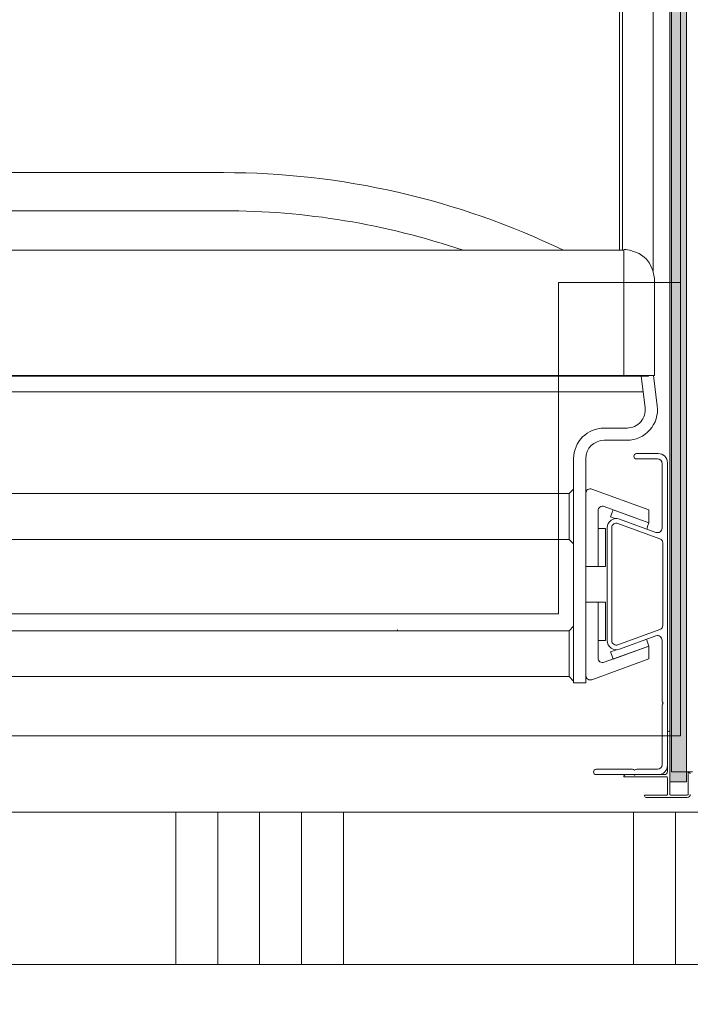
# Model space of a CAD drawing. Header units: millimetres. Extents: x -409 to 257590, y -7854 to 67330.
# Tile 51 of 205: x 41788 to 42227, y 22329 to 22975. Entities that reach past the tile are written whole.
import ezdxf

# ---------------------------------------------------------------- set-up
doc = ezdxf.new("R2010")
doc.units = ezdxf.units.MM
doc.header["$MEASUREMENT"] = 0
doc.linetypes.add('HIDDEN', pattern=[381, 254, -127])
for name, color, linetype in [('New_22 NC Binnenwanden', 7, 'Continuous'), ('New_22 NC Binnenwanden Doorsnede-arcering', 7, 'Continuous'), ('New_23 Vloeren', 7, 'Continuous'), ('New_66 Transportvoorzieningen', 7, 'Continuous'), ('New_66 Transportvoorzieningen 2D arcering', 7, 'Continuous'), ('New_Z Ruimtefuncties Zone omranding', 7, 'Continuous')]:
    doc.layers.add(name, color=color, linetype=linetype)

# ---------------------------------------------------------------- blocks, each defined once
blk = doc.blocks.new('Slab_1_2', base_point=(0, 42578.32))
at = {"layer": 'New_23 Vloeren', "color": 1, "linetype": 'Continuous', "lineweight": 0, "flags": 128}
blk.add_lwpolyline([(39850, 23940), (39850, 22455), (40550, 22455), (42240, 22455), (42240, 23935), (40450, 23935), (40450, 23940)], close=True, dxfattribs=at)
blk = doc.blocks.new('Lift 22')
at = {"layer": 'New_66 Transportvoorzieningen', "color": 1, "linetype": 'Continuous', "lineweight": 0}
for p, q in [((160, 1699), (160, 190)), ((160, 190), (160, 1699)), ((240, 1619), (240, 270)), ((457.33, 270), (240, 270)), ((457.33, 190), (457.33, 270)), ((160, 190), (1620, 190)), ((160, 190), (457.33, 190))]:
    blk.add_line(p, q, dxfattribs=at)
blk = doc.blocks.new('#2D lift easy 1462x1520')
at = {"layer": 'New_66 Transportvoorzieningen 2D arcering', "linetype": 'Continuous', "lineweight": 0, "true_color": 0x99a3a6}
blk.add_hatch(color=253, dxfattribs=at).paths.add_polyline_path([(1360.8, 12875.85), (19.8, 12875.85), (19.8, 12864.85), (1360.8, 12864.85)])
at = {"layer": 'New_66 Transportvoorzieningen', "color": 253, "linetype": 'HIDDEN', "lineweight": 0, "true_color": 0x99a3a6}
blk.add_line((0, 14399.85), (0, 12849.85), dxfattribs=at)
at = {"layer": 'New_66 Transportvoorzieningen', "color": 7, "linetype": 'Continuous', "lineweight": 0}
for p, q in [((275.5, 12893.22), (275.5, 14347.48)), ((285.85, 12889.85), (285.85, 14350.85)), ((286.35, 12905.85), (286.35, 14334.85)), ((368.38, 14334.85), (368.38, 12905.85)), ((88.85, 14298.85), (88.85, 12941.85)), ((118.85, 12941.85), (118.85, 14262.85)), ((178.85, 14262.85), (178.85, 12941.85)), ((208.85, 13024.35), (208.85, 14216.35)), ((394.35, 13168.35), (394.35, 13348.35)), ((419.35, 13168.35), (419.35, 13348.35)), ((178.85, 13272.6), (178.84, 13272.6)), ((178.84, 13268.1), (178.85, 13268.1)), ((178.85, 13072.6), (178.84, 13072.6)), ((178.84, 13068.1), (178.85, 13068.1)), ((208.85, 13024.35), (208.85, 12984.35)), ((208.85, 12941.85), (208.85, 12984.35)), ((84.85, 12938.85), (84.85, 12930.85)), ((231.85, 12938.85), (84.85, 12938.85)), ((88.85, 12941.85), (85.85, 12938.85)), ((95.85, 12941.85), (88.85, 12941.85)), ((95.85, 12941.85), (111.85, 12941.85)), ((95.85, 12938.85), (111.85, 12938.85)), ((118.85, 12941.85), (111.85, 12941.85)), ((118.85, 12941.85), (121.85, 12938.85)), ((178.85, 12941.85), (175.85, 12938.85)), ((185.85, 12941.85), (178.85, 12941.85)), ((185.85, 12941.85), (201.85, 12941.85)), ((185.85, 12938.85), (201.85, 12938.85)), ((208.85, 12941.85), (201.85, 12941.85)), ((208.85, 12941.85), (211.85, 12938.85)), ((84.85, 12930.85), (231.85, 12930.85)), ((100.43, 12889.47), (86.83, 12926.83)), ((137.65, 12930.85), (137.65, 12922.85)), ((161.05, 12930.85), (161.05, 12922.85)), ((198.27, 12889.47), (211.87, 12926.83)), ((24.6, 12924.1), (24.6, 12883.35)), ((28.1, 12900.29), (28.1, 12924.1)), ((98.26, 12918.83), (108.94, 12889.47)), ((137.65, 12922.85), (101.07, 12922.85)), ((112.65, 12922.85), (112.65, 12920.85)), ((112.65, 12922.85), (137.65, 12922.85)), ((112.65, 12917.85), (112.65, 12920.85)), ((137.65, 12922.85), (137.65, 12920.85)), ((137.65, 12920.85), (137.65, 12917.85)), ((161.05, 12922.85), (197.62, 12922.85)), ((161.05, 12922.85), (161.05, 12920.85)), ((161.05, 12922.85), (186.05, 12922.85)), ((161.05, 12917.85), (161.05, 12920.85)), ((186.05, 12922.85), (186.05, 12920.85)), ((186.05, 12920.85), (186.05, 12917.85)), ((200.44, 12918.83), (189.76, 12889.47)), ((243.85, 12918.85), (243.85, 12903.85)), ((251.85, 12903.85), (251.85, 12918.85)), ((100.39, 12912.96), (102.27, 12913.64)), ((108.94, 12889.47), (100.39, 12912.96)), ((102.27, 12913.64), (105.09, 12914.67)), ((105.09, 12914.67), (106.5, 12910.79)), ((186.5, 12916.85), (112.5, 12916.85)), ((112.5, 12913.85), (186.5, 12913.85)), ((137.65, 12917.85), (112.65, 12917.85)), ((186.05, 12917.85), (161.05, 12917.85)), ((198.31, 12912.96), (189.76, 12889.47)), ((192.46, 12911.52), (193.61, 12914.67)), ((193.61, 12914.67), (196.43, 12913.64)), ((198.31, 12912.96), (196.43, 12913.64)), ((23.6, 12905.85), (23.1, 12905.85)), ((23.1, 12905.85), (23.1, 12877.85)), ((106.86, 12908.8), (115.57, 12884.88)), ((119.69, 12882.33), (109.68, 12909.83)), ((189.32, 12909.83), (179.31, 12882.33)), ((183.43, 12884.88), (192.14, 12908.8)), ((286.35, 12905.85), (298.36, 12905.85)), ((286.35, 12899.28), (286.35, 12905.85)), ((298.36, 12905.85), (313.84, 12905.85)), ((313.84, 12905.85), (327.44, 12905.85)), ((327.44, 12905.85), (335.67, 12905.85)), ((335.67, 12905.85), (340.67, 12905.85)), ((340.67, 12905.85), (350.23, 12905.85)), ((350.23, 12905.85), (361.55, 12905.85)), ((361.55, 12905.85), (366.54, 12905.85)), ((366.54, 12905.85), (368.6, 12905.85)), ((368.38, 12908.85), (1417.85, 12908.85)), ((1395.85, 12906.85), (368.38, 12906.85)), ((24.3, 12898.85), (24.6, 12899.37)), ((24.6, 12899.37), (24.6, 12904.85)), ((27.5, 12898.85), (27.9, 12899.54)), ((286.35, 12893.35), (286.35, 12899.28)), ((368.55, 12902.03), (366.27, 12895.9)), ((368.77, 12903.43), (368.55, 12902.03)), ((368.86, 12904.33), (368.77, 12903.43)), ((368.87, 12904.41), (368.9, 12905.54)), ((24.6, 12898.33), (24.3, 12898.85)), ((24.6, 12879.35), (24.6, 12898.33)), ((27.9, 12898.16), (27.5, 12898.85)), ((28.1, 12883.85), (28.1, 12897.41)), ((231.6, 12897.6), (231.6, 12883.85)), ((235.1, 12883.35), (235.1, 12897.6)), ((285.85, 12894.53), (265.35, 12891.95)), ((286.35, 12889.64), (286.35, 12893.35)), ((366.27, 12895.9), (363.91, 12892.62)), ((9.6, 12891.35), (9.6, 12864.35)), ((11.1, 12892.35), (10.6, 12892.35)), ((11.1, 12877.85), (11.1, 12892.35)), ((108.94, 12889.47), (100.43, 12889.47)), ((108.94, 12889.47), (110.82, 12890.15)), ((113.32, 12891.06), (110.82, 12890.15)), ((187.88, 12890.15), (185.65, 12890.96)), ((189.76, 12889.47), (187.88, 12890.15)), ((189.76, 12889.47), (198.27, 12889.47)), ((266.35, 12884.01), (286.35, 12886.53)), ((285.85, 12889.85), (286.15, 12889.85)), ((286.35, 12889.85), (286.15, 12889.85)), ((286.35, 12887.32), (286.35, 12889.64)), ((286.35, 12886.7), (286.35, 12887.32)), ((286.35, 12886.3), (286.35, 12886.7)), ((286.35, 12886.17), (286.35, 12886.3)), ((355.18, 12886.86), (349.84, 12885.87)), ((1420.85, 12886.78), (354.95, 12886.78)), ((359.93, 12889.16), (355.18, 12886.86)), ((362.49, 12891.16), (359.93, 12889.16)), ((363.91, 12892.62), (362.49, 12891.16)), ((70.06, 12880.85), (31.1, 12880.85)), ((71.5, 12880.25), (70.81, 12880.65)), ((72.19, 12880.65), (71.5, 12880.25)), ((112.75, 12880.85), (72.94, 12880.85)), ((176.49, 12880.35), (122.51, 12880.35)), ((228.6, 12880.85), (186.25, 12880.85)), ((286.35, 12886.15), (286.35, 12886.17)), ((287.64, 12885.85), (286.65, 12885.85)), ((288.79, 12885.85), (287.64, 12885.85)), ((289.52, 12885.85), (288.79, 12885.85)), ((289.88, 12885.85), (289.52, 12885.85)), ((290.46, 12885.85), (289.88, 12885.85)), ((291.39, 12885.85), (290.46, 12885.85)), ((292.43, 12885.85), (291.39, 12885.85)), ((292.43, 12885.85), (298.28, 12885.85)), ((307.1, 12885.85), (298.29, 12885.85)), ((317.02, 12885.85), (307.1, 12885.85)), ((323.13, 12885.85), (317.02, 12885.85)), ((326.15, 12885.85), (323.13, 12885.85)), ((330.92, 12885.85), (326.15, 12885.85)), ((338.37, 12885.85), (330.92, 12885.85)), ((345.61, 12885.85), (338.37, 12885.85)), ((346.44, 12885.88), (345.61, 12885.85)), ((345.61, 12885.85), (348.92, 12885.85)), ((347.67, 12885.92), (346.44, 12885.88)), ((349.06, 12885.9), (347.67, 12885.92)), ((348.92, 12885.85), (348.98, 12885.85)), ((348.98, 12885.85), (349.84, 12885.87)), ((349.23, 12885.89), (349.06, 12885.9)), ((349.39, 12885.88), (349.23, 12885.89)), ((349.84, 12885.87), (349.39, 12885.88)), ((11.1, 12864.35), (11.1, 12875.35)), ((22.6, 12877.35), (11.6, 12877.35)), ((11.6, 12875.85), (53.1, 12875.85)), ((1360.8, 12875.85), (19.8, 12875.85)), ((19.8, 12875.85), (19.8, 12864.85)), ((1352.5, 12875.85), (26.25, 12875.85)), ((26.5, 12875.85), (1352.5, 12875.85)), ((1352.5, 12874.6), (26.5, 12874.6)), ((26.5, 12874.6), (26.5, 12860.85)), ((45.58, 12877.35), (26.6, 12877.35)), ((30.6, 12877.35), (229.1, 12877.35)), ((46.1, 12877.05), (45.58, 12877.35)), ((46.62, 12877.35), (46.1, 12877.05)), ((52.1, 12877.35), (46.62, 12877.35)), ((53.1, 12875.85), (53.1, 12876.35)), ((26.1, 12863.85), (11.6, 12863.85)), ((19.8, 12864.85), (1360.8, 12864.85)), ((26.1, 12863.35), (26.1, 12863.85))]:
    blk.add_line(p, q, dxfattribs=at)
for centre, radius, start, end in [((-93.15, 13168.35), 512.5, 334.23009, 0), ((-93.15, 13168.35), 487.5, 341.2142, 0), ((116.35, 13060.25), 6.5, 292.61986, 300.79133), ((231.85, 12918.85), 20, 0, 90), ((26.35, 12924.1), 1.75, 0, 180), ((89.65, 12927.85), 3, 90, 200), ((209.05, 12927.85), 3, 340, 90), ((231.85, 12918.85), 12, 0, 90), ((101.07, 12919.85), 3, 90, 200), ((197.62, 12919.85), 3, 340, 90), ((112.5, 12910.85), 6, 90, 200), ((112.5, 12910.85), 3, 90, 200), ((186.5, 12910.85), 6, 340, 90), ((186.5, 12910.85), 3, 340, 90), ((23.6, 12904.85), 1, 0, 90), ((368.6, 12905.55), 0.3, 358.5, 90), ((26.6, 12900.29), 1.5, 330, 0), ((233.35, 12897.6), 1.75, 0, 180), ((263.85, 12903.85), 20, 180, 277.1699), ((263.85, 12903.85), 12, 180, 277.1699), ((367.37, 12904.45), 1.5, 355.6523, 358.5), ((26.6, 12897.41), 1.5, 0, 30), ((10.6, 12891.35), 1, 90, 180), ((30.6, 12883.35), 6, 180, 270), ((31.1, 12883.85), 3, 180, 270), ((70.06, 12879.35), 1.5, 60, 90), ((72.94, 12879.35), 1.5, 90, 120), ((112.75, 12883.85), 3, 270, 20), ((122.51, 12883.35), 3, 200, 270), ((176.49, 12883.35), 3, 270, 340), ((186.25, 12883.85), 3, 160, 270), ((228.6, 12883.85), 3, 270, 0), ((229.1, 12883.35), 6, 270, 0), ((286.65, 12886.15), 0.3, 180, 270), ((11.6, 12877.85), 0.5, 180, 270), ((11.6, 12875.35), 0.5, 90, 180), ((22.6, 12877.85), 0.5, 270, 0), ((26.6, 12879.35), 2, 180, 270), ((52.1, 12876.35), 1, 0, 90), ((11.6, 12864.35), 2, 180, 270), ((11.6, 12864.35), 0.5, 180, 270), ((25.1, 12863.35), 1, 270, 0)]:
    blk.add_arc(centre, radius, start, end, dxfattribs=at)
blk = doc.blocks.new('*X2090')
at = {"layer": 'New_22 NC Binnenwanden Doorsnede-arcering', "color": 254, "linetype": 'Continuous', "lineweight": 0, "true_color": 0xe9ebeb}
for p, q in [((41890.27, 22355), (41890.27, 22455)), ((41917.7, 22355), (41917.7, 22455)), ((41945.13, 22355), (41945.13, 22455)), ((41972.57, 22355), (41972.57, 22455)), ((42000, 22355), (42000, 22455)), ((42190.27, 22355), (42190.27, 22455)), ((42217.7, 22355), (42217.7, 22455))]:
    blk.add_line(p, q, dxfattribs=at)
blk = doc.blocks.new('Wall_477_2', base_point=(42460, 22455))
at = {"layer": 'New_22 NC Binnenwanden', "color": 8, "linetype": 'Continuous', "lineweight": 0, "true_color": 0x778488, "flags": 128}
for points in [[(42460, 22455), (39850, 22455)], [(39650, 22355), (42360, 22355)]]:
    blk.add_lwpolyline(points, dxfattribs=at)
at = {"layer": 'New_22 NC Binnenwanden', "color": 8, "lineweight": 0, "true_color": 0x778488}
blk.add_blockref('*X2090', (0, 0), dxfattribs=at)

msp = doc.modelspace()

# ---------------------------------------------------------------- linework, layer by layer
at = {"layer": 'New_Z Ruimtefuncties Zone omranding', "color": 32, "linetype": 'Continuous', "lineweight": 0, "true_color": 0xba661c, "flags": 128}
msp.add_lwpolyline([(40690, 22455), (42460, 22455), (42460, 23935), (40690, 23935)], close=True, dxfattribs=at)
at = {"layer": 'New_Z Ruimtefuncties Zone omranding', "color": 142, "linetype": 'Continuous', "lineweight": 0, "true_color": 0x0ca2d3, "flags": 128}
msp.add_lwpolyline([(38725, 21435.1), (42359.46, 21435.1), (42359.46, 22355), (38725, 22355)], close=True, dxfattribs=at)

# ---------------------------------------------------------------- block references
at = {"layer": 'New_22 NC Binnenwanden', "color": 8, "lineweight": 0, "true_color": 0x778488}
msp.add_blockref('Wall_477_2', (42460, 22455), dxfattribs=at)
at = {"layer": 'New_23 Vloeren', "color": 1, "linetype": 'Continuous', "lineweight": 0}
msp.add_blockref('Slab_1_2', (0, 42578.32), dxfattribs=at)
at = {"layer": 'New_66 Transportvoorzieningen', "color": 1, "linetype": 'Continuous', "lineweight": 0, "zscale": 1000, "rotation": 90}
for name, p in [('Lift 22', (42411, 22345)), ('#2D lift easy 1462x1520', (55089.85, 22455))]:
    msp.add_blockref(name, p, dxfattribs=at)

doc.saveas('drawing.dxf')
